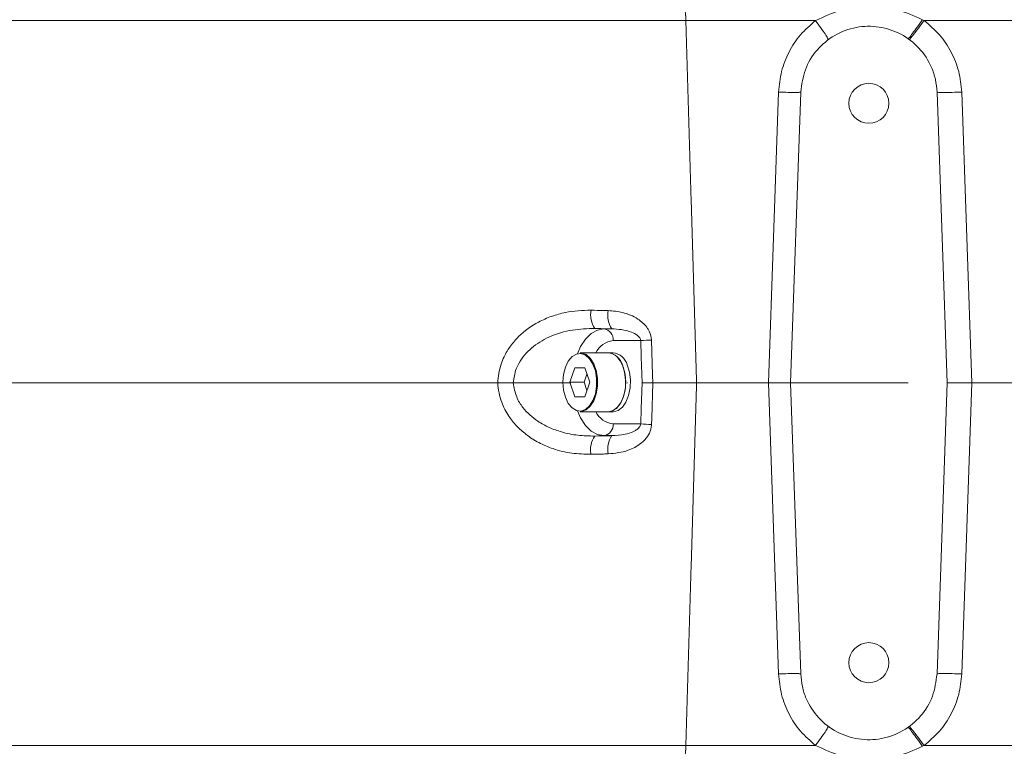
# Model space of a CAD drawing. Header units: millimetres. Extents: x 19214 to 26510, y -7957 to -532.
# Tile 26 of 150: x 22065 to 22232, y -5464 to -5341. Entities that reach past the tile are written whole.
import ezdxf

# ---------------------------------------------------------------- set-up
doc = ezdxf.new("R2010")
doc.units = ezdxf.units.MM
doc.header["$LTSCALE"] = 0.3175
doc.linetypes.add('ACAD_ISO10W100', pattern=[18, 12, -3, 0, -3])
for name, color, linetype, lineweight in [('1轮廓实线层', 7, 'Continuous', 18), ('7标注层', 4, 'Continuous', 13), ('中心线', 4, 'ACAD_ISO10W100', 20)]:
    doc.layers.add(name, color=color, linetype=linetype, lineweight=lineweight)
doc.styles.add('标准汉字', font='gbenor.shx', dxfattribs={"bigfont": 'gbcbig.shx'})
doc.dimstyles.new('M1：18', dxfattribs={"dimscale": 18, "dimtxt": 3.5, "dimasz": 2.5, "dimexe": 2, "dimexo": 0, "dimgap": 1.5, "dimtad": 1, "dimdec": 1, "dimdsep": 46, "dimtxsty": '标准汉字', "dimcen": 5, "dimdle": 5, "dimclrd": 1, "dimclre": 1, "dimclrt": 256, "dimadec": 4, "dimazin": 2, "dimtfac": 1, "dimtdec": 1, "dimtmove": 0, "dimatfit": 3, "dimfxl": 1, "dimtolj": 1, "dimarcsym": 0})

# ---------------------------------------------------------------- blocks, each defined once
blk = doc.blocks.new('*D28')
at = {"layer": '7标注层', "color": 1, "lineweight": -2, "ltscale": 10, "transparency": 16777216}
blk.add_line((23129.59, -5056.03), (23514.89, -4946.81), dxfattribs=at)
at = {"layer": '7标注层', "color": 1, "transparency": 16777216}
blk.add_solid([(23516.93, -4954.03), (23512.84, -4939.6), (23558.18, -4934.54)], dxfattribs=at)
at = {"layer": 'Defpoints', "color": 0, "transparency": 16777216}
for p in [(23558.18, -4934.54), (21908.02, -5402.32)]:
    blk.add_point(p, dxfattribs=at)
at = {"layer": '7标注层', "transparency": 16777216, "insert": (23238.11, -4964.47), "char_height": 63, "attachment_point": 5, "rotation": 15.8268, "style": '标准汉字'}
blk.add_mtext('\\A1;R1715.2', dxfattribs=at)

msp = doc.modelspace()

# ---------------------------------------------------------------- linework, layer by layer
at = {"layer": '1轮廓实线层', "ltscale": 10}
for p, q in [((22218.393, -5340.775), (22218.116, -5340.621)), ((22218.393, -5340.775), (22290.639, -5340.775)), ((22191.994, -5402.322), (22193.691, -5352.918)), ((22195.716, -5402.322), (22197.442, -5352.918)), ((22222.316, -5402.322), (22220.591, -5352.918)), ((22224.789, -5352.918), (22226.514, -5402.322)), ((22162.484, -5393.062), (22164.026, -5393.128)), ((22164.026, -5393.128), (22165.351, -5393.128)), ((22170.266, -5395.127), (22165.587, -5395.127)), ((22164.778, -5397.196), (22160.005, -5397.196)), ((22165.587, -5397.196), (22164.778, -5397.196)), ((22159.083, -5399.719), (22158.243, -5402.196)), ((22160.764, -5399.719), (22159.083, -5399.719)), ((22161.605, -5402.196), (22160.764, -5399.719)), ((22161.137, -5400.818), (22160.67, -5402.196)), ((22146, -5402.322), (22146.003, -5402.322)), ((22158.243, -5402.196), (22159.083, -5404.673)), ((22160.67, -5402.196), (22158.243, -5402.196)), ((22160.67, -5402.196), (22161.137, -5403.573)), ((22160.764, -5404.673), (22161.605, -5402.196)), ((22193.691, -5451.727), (22191.994, -5402.322)), ((22195.716, -5402.322), (22197.442, -5451.727)), ((22220.591, -5451.727), (22222.316, -5402.322)), ((22226.514, -5402.322), (22224.789, -5451.727)), ((22282.519, -5402.322), (22226.514, -5402.322)), ((22159.083, -5404.673), (22160.764, -5404.673)), ((22160.005, -5407.196), (22164.778, -5407.196)), ((22164.778, -5407.196), (22165.587, -5407.196)), ((22165.587, -5409.264), (22170.274, -5409.264)), ((22162.475, -5411.33), (22164.026, -5411.263)), ((22165.359, -5411.263), (22164.026, -5411.263)), ((22218.116, -5464.024), (22218.393, -5463.87)), ((22290.639, -5463.87), (22218.393, -5463.87))]:
    msp.add_line(p, q, dxfattribs=at)
at = {"layer": '1轮廓实线层', "lineweight": 20, "ltscale": 10}
for points in [[(22159.523, -5397.343), (22160.065, -5396.128), (22160.893, -5394.86), (22161.858, -5393.912), (22162.917, -5393.326), (22164.026, -5393.128)], [(22170.485, -5402.322), (22170.35, -5397.877), (22170.266, -5395.127)], [(22172.096, -5395.022), (22172.28, -5401.014), (22172.321, -5402.322)], [(22157.044, -5402.196), (22157.151, -5403.518), (22157.463, -5404.742), (22157.958, -5405.777), (22158.599, -5406.546), (22159.338, -5406.993), (22160.12, -5407.084), (22160.888, -5406.813), (22161.585, -5406.199), (22162.158, -5405.288), (22162.566, -5404.148), (22162.777, -5402.863), (22162.777, -5401.529), (22162.566, -5400.244), (22162.158, -5399.103), (22161.585, -5398.193), (22160.888, -5397.579), (22160.12, -5397.307), (22159.338, -5397.398), (22158.599, -5397.845), (22157.958, -5398.615), (22157.463, -5399.65), (22157.151, -5400.874), (22157.044, -5402.196)], [(22160.005, -5397.196), (22160.205, -5397.207), (22160.989, -5397.484), (22161.7, -5398.111), (22162.285, -5399.04), (22162.7, -5400.204), (22162.916, -5401.515), (22162.916, -5402.877), (22162.7, -5404.188), (22162.285, -5405.351), (22161.7, -5406.281), (22160.989, -5406.907), (22160.205, -5407.184), (22160.005, -5407.196)], [(22167.717, -5402.196), (22167.608, -5400.847), (22167.289, -5399.598), (22166.784, -5398.542), (22166.13, -5397.756), (22165.376, -5397.3), (22164.778, -5397.196)], [(22167.156, -5399.257), (22167.534, -5400.457), (22167.707, -5401.786), (22167.663, -5403.146), (22167.406, -5404.435), (22166.953, -5405.558), (22166.339, -5406.432), (22165.61, -5406.991), (22164.818, -5407.195), (22164.778, -5407.196)], [(22167.965, -5399.257), (22168.343, -5400.457), (22168.516, -5401.786), (22168.472, -5403.146), (22168.215, -5404.435), (22167.762, -5405.558), (22167.148, -5406.432), (22166.419, -5406.991), (22165.627, -5407.195), (22165.587, -5407.196)], [(22164.778, -5407.196), (22165.376, -5407.091), (22166.13, -5406.635), (22166.784, -5405.85), (22167.289, -5404.794), (22167.608, -5403.545), (22167.717, -5402.196)], [(22170.274, -5409.264), (22170.354, -5406.641), (22170.485, -5402.322)], [(22172.321, -5402.322), (22172.136, -5408.314), (22172.103, -5409.369)], [(22164.026, -5411.263), (22162.917, -5411.065), (22161.858, -5410.479), (22160.893, -5409.531), (22160.065, -5408.263), (22159.523, -5407.048)]]:
    msp.add_lwpolyline(points, dxfattribs=at)
at = {"layer": '1轮廓实线层', "ltscale": 10}
for centre in [(22209.016, -5354.822), (22209.016, -5449.822)]:
    msp.add_circle(centre, 3.4, dxfattribs=at)
at = {"layer": '1轮廓实线层', "lineweight": 20, "ltscale": 10}
for centre, radius, start, end in [((22165.693, -5390.774), 3.941, 168.06918, 215.49194), ((22168.751, -5390.849), 4.093, 168.38867, 213.83239), ((22163.738, -5394.962), 1.857, 354.91131, 81.0869), ((22165.991, -5398.82), 3.715, 96.24855, 154.07016), ((22173.504, -5435.657), 40.659, 91.98509, 94.56707), ((22164.449, -5399.977), 2.801, 14.90038, 83.25794), ((22165.258, -5399.977), 2.801, 14.90038, 83.25794), ((22165.991, -5405.571), 3.715, 205.92984, 263.75145), ((22163.738, -5409.429), 1.857, 278.9131, 5.08869), ((22173.512, -5368.731), 40.662, 265.43317, 268.01512), ((22165.683, -5413.618), 3.941, 144.50396, 191.93159), ((22168.76, -5413.542), 4.094, 146.17347, 191.61016)]:
    msp.add_arc(centre, radius, start, end, dxfattribs=at)
at = {"layer": '1轮廓实线层', "ltscale": 10}
for points, knots in [([(22175.459, -5332.703), (22175.777, -5333.222), (22176.423, -5334.275), (22177.188, -5336.182), (22177.77, -5338.363), (22177.887, -5339.957), (22177.947, -5340.775)], [0, 0, 0, 0, 30459.7048468, 61744.1905291, 93394.4184444, 126733.7556865, 126733.7556865, 126733.7556865, 126733.7556865]), ([(22177.947, -5340.775), (22177.893, -5340.026), (22177.753, -5338.073), (22176.916, -5335.197), (22175.936, -5333.519), (22175.459, -5332.703)], [0, 0, 0, 0, 24434.1219633, 63794.9681558, 101127.8658523, 101127.8658523, 101127.8658523, 101127.8658523]), ([(22199.972, -5340.775), (22201.39, -5340.107), (22204.252, -5338.757), (22209.024, -5338.239), (22213.797, -5338.683), (22216.685, -5339.979), (22218.116, -5340.621)], [0, 0, 0, 0, 31424.0758661, 63477.0712351, 95535.4109897, 127012.1527366, 127012.1527366, 127012.1527366, 127012.1527366]), ([(21989.628, -5340.775), (21990.049, -5340.775), (21990.892, -5340.775), (21993.64, -5340.775), (21997.46, -5340.775), (22002.437, -5340.775), (22008.519, -5340.775), (22015.681, -5340.775), (22023.884, -5340.775), (22033.088, -5340.775), (22043.243, -5340.775), (22054.299, -5340.775), (22066.197, -5340.775), (22078.878, -5340.775), (22092.275, -5340.775), (22106.32, -5340.775), (22120.51, -5340.775), (22134.72, -5340.775), (22148.846, -5340.775), (22163.256, -5340.775), (22173.05, -5340.775), (22177.947, -5340.775)], [0, 0, 0, 0, 28754.4085015, 57508.8229011, 86263.2301866, 115017.6470106, 143772.0700446, 172526.4717721, 201280.8225753, 230035.1190426, 258789.3981965, 287543.7178298, 316298.0846935, 345052.4109745, 373806.6918634, 402560.9841956, 431315.3288917, 457534.2168354, 483753.1279705, 509972.0387338, 536190.939573, 536190.939573, 536190.939573, 536190.939573]), ([(22177.947, -5340.775), (22178.25, -5351.033), (22178.705, -5366.419), (22179.308, -5386.935), (22179.609, -5397.193), (22179.76, -5402.322)], [0, 0, 0, 0, 50486.8901024, 75730.3365751, 100973.7834257, 100973.7834257, 100973.7834257, 100973.7834257]), ([(22177.947, -5340.775), (22181.6, -5340.775), (22188.908, -5340.775), (22196.284, -5340.775), (22199.972, -5340.775)], [0, 0, 0, 0, 35765.9016562, 71531.8128335, 71531.8128335, 71531.8128335, 71531.8128335]), ([(22179.76, -5402.322), (22179.609, -5397.193), (22179.308, -5386.935), (22178.705, -5366.419), (22178.25, -5351.033), (22177.947, -5340.775)], [0, 0, 0, 0, 25269.5246083, 50539.0492179, 101078.1021588, 101078.1021588, 101078.1021588, 101078.1021588]), ([(22193.691, -5352.918), (22193.807, -5351.74), (22194.037, -5349.386), (22195.361, -5346.072), (22197.293, -5343.079), (22199.08, -5341.542), (22199.972, -5340.775)], [0, 0, 0, 0, 31794.0176346, 63559.9158602, 95270.8319878, 126910.9050928, 126910.9050928, 126910.9050928, 126910.9050928]), ([(22199.972, -5340.775), (22200.277, -5341.194), (22200.886, -5342.033), (22201.609, -5343.083), (22202.088, -5343.828), (22202.119, -5343.947), (22202.135, -5344.006)], [0, 0, 0, 0, 31744.8956073, 63489.7066224, 95234.5234301, 126979.4591416, 126979.4591416, 126979.4591416, 126979.4591416]), ([(22215.695, -5343.86), (22215.741, -5343.819), (22215.833, -5343.737), (22216.398, -5343), (22217.186, -5341.928), (22217.806, -5341.057), (22218.116, -5340.621)], [0, 0, 0, 0, 31783.9451302, 63567.7947272, 95351.6248423, 127135.5550633, 127135.5550633, 127135.5550633, 127135.5550633]), ([(22218.393, -5340.775), (22218.072, -5341.207), (22217.429, -5342.072), (22216.614, -5343.142), (22216.033, -5343.88), (22215.943, -5343.964), (22215.898, -5344.006)], [0, 0, 0, 0, 31782.8661981, 63565.6313288, 95348.3941071, 127131.2550657, 127131.2550657, 127131.2550657, 127131.2550657]), ([(22218.393, -5340.775), (22219.3, -5341.54), (22221.114, -5343.07), (22223.083, -5346.062), (22224.435, -5349.378), (22224.671, -5351.738), (22224.789, -5352.918)], [0, 0, 0, 0, 31791.2583769, 63581.1218941, 95370.15502, 127158.7165709, 127158.7165709, 127158.7165709, 127158.7165709]), ([(22197.442, -5352.918), (22197.615, -5351.622), (22197.961, -5349.029), (22200.077, -5345.636), (22203.106, -5343.103), (22206.827, -5341.723), (22210.79, -5341.653), (22214.55, -5342.897), (22217.691, -5345.316), (22219.524, -5348.149), (22220.396, -5350.764), (22220.526, -5352.2), (22220.591, -5352.918)], [0, 0, 0, 0, 32150.5262879, 64301.7788503, 96467.842511, 128680.2032308, 160816.6500583, 193002.397955, 225133.7112682, 257339.5175321, 275178.5903847, 293018.0433933, 293018.0433933, 293018.0433933, 293018.0433933]), ([(22193.691, -5352.918), (22194.254, -5352.934), (22195.38, -5352.965), (22196.594, -5352.972), (22197.313, -5352.956), (22197.399, -5352.931), (22197.442, -5352.918)], [0, 0, 0, 0, 35499.1343022, 70998.1872992, 98965.1939822, 126932.2502195, 126932.2502195, 126932.2502195, 126932.2502195]), ([(22224.789, -5352.918), (22224.239, -5352.935), (22223.14, -5352.969), (22221.753, -5352.984), (22220.782, -5352.969), (22220.655, -5352.935), (22220.591, -5352.918)], [0, 0, 0, 0, 31798.008588, 63593.856296, 95389.7014547, 127187.7084392, 127187.7084392, 127187.7084392, 127187.7084392]), ([(22146.003, -5402.322), (22146.003, -5402.322), (22146.018, -5401.235), (22146.293, -5399.691), (22147.139, -5397.615), (22148.105, -5396.01), (22149.952, -5393.872), (22152.356, -5392.153), (22155.12, -5390.955), (22158.096, -5390.102), (22160.374, -5390.015), (22161.837, -5389.959)], [0, 0, 0, 0, 0.4434294, 34018.6313615, 47889.6707525, 70288.4815963, 92711.6535338, 137289.1947283, 163479.2566251, 189683.5398534, 236729.4373585, 236729.4373585, 236729.4373585, 236729.4373585]), ([(22161.837, -5389.959), (22162.533, -5389.975), (22163.5, -5389.997), (22164.469, -5390.019), (22164.741, -5390.025)], [0, 0, 0, 0, 51371.7377728, 71426.794162, 71426.794162, 71426.794162, 71426.794162]), ([(22164.741, -5390.025), (22165.567, -5390.096), (22167.321, -5390.246), (22169.622, -5391.202), (22171.018, -5392.409), (22171.706, -5393.453), (22172.021, -5394.193), (22172.075, -5394.799), (22172.096, -5395.022)], [0, 0, 0, 0, 46919.2009098, 99694.7024455, 138163.4177051, 148306.8459781, 169483.5270975, 181888.8016413, 181888.8016413, 181888.8016413, 181888.8016413]), ([(22162.484, -5393.062), (22161.21, -5393.098), (22158.536, -5393.175), (22154.827, -5394.303), (22152.133, -5395.934), (22150.492, -5397.556), (22149.643, -5398.775), (22148.881, -5400.335), (22148.727, -5401.486), (22148.618, -5402.292)], [0, 0, 0, 0, 44011.8681772, 92317.2849849, 132537.0579197, 151800.3884846, 171675.9396343, 183508.9535569, 211206.8396888, 211206.8396888, 211206.8396888, 211206.8396888]), ([(22165.351, -5393.128), (22165.082, -5393.122), (22164.125, -5393.1), (22163.171, -5393.078), (22162.484, -5393.062)], [0, 0, 0, 0, 20057.0317321, 71433.8230063, 71433.8230063, 71433.8230063, 71433.8230063]), ([(22170.266, -5395.127), (22170.25, -5395.036), (22170.205, -5394.787), (22170.044, -5394.573), (22169.869, -5394.384), (22169.485, -5394.045), (22168.508, -5393.571), (22167.027, -5393.213), (22165.897, -5393.156), (22165.351, -5393.128)], [0, 0, 0, 0, 8906.1995343, 24280.3119416, 26652.0448611, 36463.020072, 79730.5889927, 147798.0489537, 211554.2494182, 211554.2494182, 211554.2494182, 211554.2494182]), ([(22146, -5402.322), (22140.597, -5402.322), (22129.789, -5402.322), (22114.174, -5402.322), (22099.104, -5402.322), (22084.701, -5402.322), (22071.116, -5402.322), (22058.409, -5402.322), (22046.63, -5402.322), (22035.767, -5402.322), (22025.81, -5402.322), (22016.835, -5402.322), (22008.919, -5402.322), (22002.166, -5402.322), (21996.607, -5402.322), (21992.303, -5402.322), (21989.162, -5402.322), (21988.145, -5402.322), (21987.637, -5402.322)], [0, 0, 0, 0, 28385.7490353, 56771.4911946, 85157.1992667, 113542.8627097, 141928.5073501, 169807.5220901, 197686.5699978, 225565.583084, 253444.5686814, 281892.2720396, 310340.0204176, 338787.8025702, 367235.5910431, 395683.3707239, 424131.1504586, 452578.9332368, 452578.9332368, 452578.9332368, 452578.9332368]), ([(22161.828, -5414.433), (22160.733, -5414.405), (22158.544, -5414.35), (22155.557, -5413.617), (22152.941, -5412.511), (22150.861, -5411.19), (22149.151, -5409.649), (22147.704, -5407.846), (22146.454, -5405.427), (22146.043, -5403.429), (22146, -5402.322), (22146, -5402.322)], [0, 0, 0, 0, 35662.9899874, 71303.4968419, 99671.5264092, 128011.5711332, 150867.5928074, 173701.3502554, 201765.974147, 236787.9359458, 236788.5682332, 236788.5682332, 236788.5682332, 236788.5682332]), ([(22148.618, -5402.292), (22148.609, -5402.292), (22148.413, -5402.294), (22147.899, -5402.299), (22146.995, -5402.309), (22146.334, -5402.318), (22146.003, -5402.322)], [0, 0, 0, 0, 1495.5523528, 32895.0178492, 79691.6269705, 126489.7698479, 126489.7698479, 126489.7698479, 126489.7698479]), ([(22148.618, -5402.292), (22148.757, -5403.11), (22149.013, -5404.619), (22150.452, -5406.923), (22152.399, -5408.669), (22154.719, -5409.929), (22156.999, -5410.749), (22159.607, -5411.287), (22161.512, -5411.315), (22162.475, -5411.33)], [0, 0, 0, 0, 28552.7626786, 52664.6253554, 92943.0672378, 118516.0440752, 144725.6259721, 177577.0761464, 211218.1054378, 211218.1054378, 211218.1054378, 211218.1054378]), ([(22172.321, -5402.322), (22171.965, -5402.322), (22171.262, -5402.322), (22170.711, -5402.322), (22170.492, -5402.322), (22170.485, -5402.322)], [0, 0, 0, 0, 50478.3377674, 99546.8164641, 101100.7845804, 101100.7845804, 101100.7845804, 101100.7845804]), ([(22179.76, -5402.322), (22178.368, -5402.322), (22175.883, -5402.322), (22173.409, -5402.322), (22172.321, -5402.322)], [0, 0, 0, 0, 40035.1677021, 71491.5369542, 71491.5369542, 71491.5369542, 71491.5369542]), ([(22179.76, -5402.322), (22179.609, -5407.451), (22179.308, -5417.709), (22178.705, -5438.225), (22178.25, -5453.612), (22177.947, -5463.87)], [0, 0, 0, 0, 25260.5234983, 50521.0469979, 101042.0977174, 101042.0977174, 101042.0977174, 101042.0977174]), ([(22177.947, -5463.87), (22178.25, -5453.612), (22178.705, -5438.225), (22179.308, -5417.709), (22179.609, -5407.451), (22179.76, -5402.322)], [0, 0, 0, 0, 50518.233614, 75777.3518435, 101036.470451, 101036.470451, 101036.470451, 101036.470451]), ([(22191.994, -5402.322), (22189.704, -5402.322), (22185.615, -5402.322), (22181.549, -5402.322), (22179.76, -5402.322)], [0, 0, 0, 0, 40061.3393516, 71538.5574919, 71538.5574919, 71538.5574919, 71538.5574919]), ([(22195.716, -5402.322), (22195.66, -5402.322), (22195.549, -5402.322), (22194.71, -5402.322), (22193.508, -5402.322), (22192.506, -5402.322), (22191.994, -5402.322)], [0, 0, 0, 0, 32463.1500487, 63471.1441161, 94478.3453401, 126941.7255833, 126941.7255833, 126941.7255833, 126941.7255833]), ([(22226.514, -5402.322), (22226.042, -5402.322), (22225.098, -5402.322), (22223.84, -5402.322), (22222.891, -5402.322), (22222.388, -5402.322), (22222.337, -5402.322), (22222.316, -5402.322)], [0, 0, 0, 0, 33696.7686339, 67395.7281425, 101073.7928734, 134784.3297634, 156963.3992138, 156963.3992138, 156963.3992138, 156963.3992138]), ([(22172.103, -5409.369), (22172.102, -5409.401), (22172.082, -5409.901), (22171.814, -5410.859), (22171.083, -5411.886), (22169.904, -5412.947), (22167.851, -5414.04), (22165.9, -5414.245), (22164.749, -5414.366)], [0, 0, 0, 0, 1791.614733, 27722.4964043, 53549.9608708, 71337.7323297, 116711.7629502, 181944.5140465, 181944.5140465, 181944.5140465, 181944.5140465]), ([(22165.359, -5411.263), (22166.114, -5411.217), (22167.356, -5411.141), (22168.741, -5410.719), (22169.54, -5410.293), (22169.951, -5409.97), (22170.196, -5409.6), (22170.263, -5409.386), (22170.273, -5409.277), (22170.274, -5409.264)], [0, 0, 0, 0, 88053.4408007, 144783.7490456, 164766.345258, 190076.0420723, 201011.1437478, 210274.0631837, 211522.9771994, 211522.9771994, 211522.9771994, 211522.9771994]), ([(22162.475, -5411.33), (22163.173, -5411.314), (22164.133, -5411.292), (22165.096, -5411.269), (22165.359, -5411.263)], [0, 0, 0, 0, 51933.3802063, 71433.9319018, 71433.9319018, 71433.9319018, 71433.9319018]), ([(22164.749, -5414.366), (22164.483, -5414.372), (22163.508, -5414.395), (22162.535, -5414.417), (22161.828, -5414.433)], [0, 0, 0, 0, 19500.5766408, 71434.0298006, 71434.0298006, 71434.0298006, 71434.0298006]), ([(22193.691, -5451.727), (22194.254, -5451.711), (22195.38, -5451.68), (22196.594, -5451.673), (22197.313, -5451.689), (22197.399, -5451.714), (22197.442, -5451.727)], [0, 0, 0, 0, 35507.915994, 71015.7499084, 98989.6899165, 126963.6622269, 126963.6622269, 126963.6622269, 126963.6622269]), ([(22199.972, -5463.87), (22199.08, -5463.102), (22197.293, -5461.566), (22195.361, -5458.572), (22194.037, -5455.259), (22193.807, -5452.904), (22193.691, -5451.727)], [0, 0, 0, 0, 31651.175414, 63373.2189432, 95150.2651733, 126955.4423147, 126955.4423147, 126955.4423147, 126955.4423147]), ([(22220.591, -5451.727), (22220.418, -5453.023), (22220.072, -5455.616), (22217.956, -5459.009), (22214.927, -5461.542), (22211.205, -5462.921), (22207.243, -5462.992), (22203.483, -5461.747), (22200.341, -5459.328), (22198.509, -5456.495), (22197.637, -5453.881), (22197.507, -5452.445), (22197.442, -5451.727)], [0, 0, 0, 0, 32167.741914, 64336.2104898, 96519.4981285, 128749.1075384, 160902.7623491, 193105.7447711, 225254.2633155, 257477.314739, 275325.9398826, 293174.9453855, 293174.9453855, 293174.9453855, 293174.9453855]), ([(22224.789, -5451.727), (22224.671, -5452.907), (22224.435, -5455.267), (22223.083, -5458.583), (22221.114, -5461.574), (22219.3, -5463.105), (22218.393, -5463.87)], [0, 0, 0, 0, 31800.0410832, 63600.5432106, 95401.8843326, 127204.6310083, 127204.6310083, 127204.6310083, 127204.6310083]), ([(22224.789, -5451.727), (22224.239, -5451.71), (22223.14, -5451.676), (22221.753, -5451.661), (22220.782, -5451.676), (22220.655, -5451.71), (22220.591, -5451.727)], [0, 0, 0, 0, 31805.1406918, 63610.1700417, 95415.1930374, 127220.3278918, 127220.3278918, 127220.3278918, 127220.3278918]), ([(22202.135, -5460.638), (22202.119, -5460.698), (22202.088, -5460.816), (22201.609, -5461.562), (22200.886, -5462.612), (22200.277, -5463.451), (22199.972, -5463.87)], [0, 0, 0, 0, 31756.9638638, 63513.8410307, 95270.7140204, 127027.6632624, 127027.6632624, 127027.6632624, 127027.6632624]), ([(22218.116, -5464.024), (22217.806, -5463.588), (22217.186, -5462.717), (22216.398, -5461.644), (22215.833, -5460.908), (22215.741, -5460.826), (22215.695, -5460.785)], [0, 0, 0, 0, 31792.8934576, 63585.6846373, 95378.4958301, 127171.4028331, 127171.4028331, 127171.4028331, 127171.4028331]), ([(22215.898, -5460.638), (22215.943, -5460.68), (22216.033, -5460.765), (22216.614, -5461.503), (22217.429, -5462.573), (22218.072, -5463.438), (22218.393, -5463.87)], [0, 0, 0, 0, 31793.5062979, 63586.9143784, 95380.3248083, 127173.8363353, 127173.8363353, 127173.8363353, 127173.8363353]), ([(22177.947, -5463.87), (22173.05, -5463.87), (22163.256, -5463.87), (22148.846, -5463.87), (22134.72, -5463.87), (22120.51, -5463.87), (22106.319, -5463.87), (22092.275, -5463.87), (22078.877, -5463.87), (22066.197, -5463.87), (22054.298, -5463.87), (22043.243, -5463.87), (22033.087, -5463.87), (22023.884, -5463.87), (22015.681, -5463.87), (22008.519, -5463.87), (22002.437, -5463.87), (21997.46, -5463.87), (21993.64, -5463.87), (21990.892, -5463.87), (21990.049, -5463.87), (21989.628, -5463.87)], [0, 0, 0, 0, 26251.2315702, 52502.4730625, 78753.7149168, 105004.9335502, 133794.631759, 162584.277581, 191373.9120072, 220163.591947, 248953.3125586, 277742.9858663, 306532.6185873, 335322.26857, 364111.9728934, 392901.7281732, 421691.5048005, 450481.2752725, 479271.0362953, 508060.804558, 536850.5670127, 536850.5670127, 536850.5670127, 536850.5670127]), ([(22177.947, -5463.87), (22177.893, -5464.618), (22177.753, -5466.572), (22176.916, -5469.447), (22175.936, -5471.125), (22175.459, -5471.942)], [0, 0, 0, 0, 24438.9239166, 63807.5032318, 101147.7562113, 101147.7562113, 101147.7562113, 101147.7562113]), ([(22175.459, -5471.942), (22175.777, -5471.422), (22176.423, -5470.369), (22177.188, -5468.462), (22177.77, -5466.282), (22177.887, -5464.688), (22177.947, -5463.87)], [0, 0, 0, 0, 30471.2159483, 61767.5243183, 93429.7223106, 126781.6689806, 126781.6689806, 126781.6689806, 126781.6689806]), ([(22199.972, -5463.87), (22196.284, -5463.87), (22188.908, -5463.87), (22181.6, -5463.87), (22177.947, -5463.87)], [0, 0, 0, 0, 35779.6324923, 71559.2554457, 71559.2554457, 71559.2554457, 71559.2554457]), ([(22218.116, -5464.024), (22216.685, -5464.666), (22213.797, -5465.962), (22209.024, -5466.406), (22204.252, -5465.888), (22201.39, -5464.538), (22199.972, -5463.87)], [0, 0, 0, 0, 31493.2009883, 63568.2883191, 95638.0375139, 127078.532188, 127078.532188, 127078.532188, 127078.532188])]:
    msp.add_open_spline(points, degree=3, knots=knots, dxfattribs=at)
at = {"layer": '7标注层', "ltscale": 10}
msp.add_arc((21908.016, -5402.322), 534.257, 193, 167, dxfattribs=at)
at = {"layer": '中心线', "ltscale": 10}
msp.add_line((21490.573, -5402.322), (23078.253, -5402.322), dxfattribs=at)

# ---------------------------------------------------------------- dimensions: what is measured, and where the dimension line sits
at = {"layer": '7标注层', "ltscale": 10}
dim = msp.add_radius_dim(center=(21908.016, -5402.322), mpoint=(23558.182, -4934.54), dimstyle='M1：18', override={"dimpost": 'R<>', "dimsah": 1, "dimtzin": 8}, dxfattribs=at)
dim.commit()
dim.dimension.update_dxf_attribs({"geometry": '*D28', "text_midpoint": (23254.069, -5020.749), "dimtype": 164})

doc.saveas('drawing.dxf')
